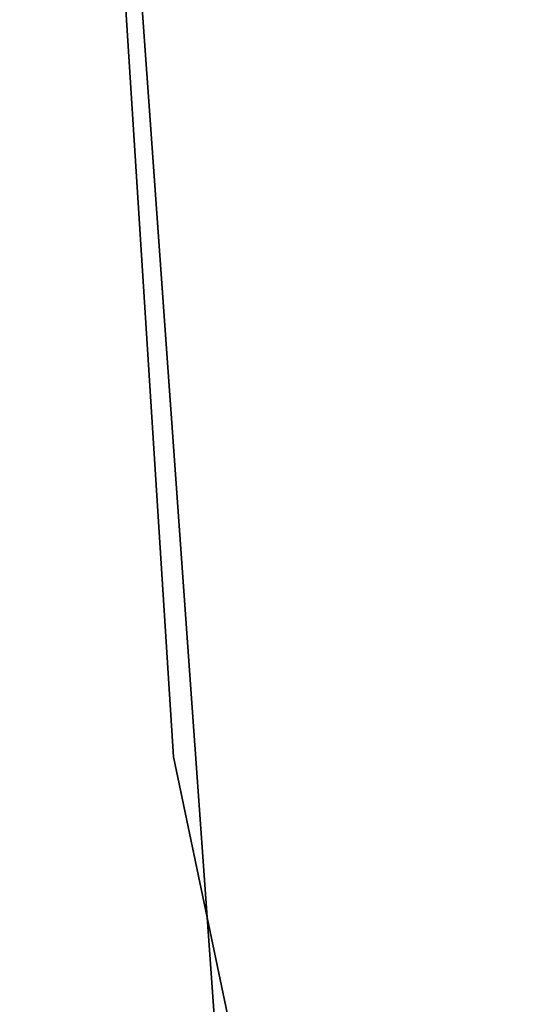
# Model space of a CAD drawing. Header units: millimetres. Extents: x 0.3 to 65.3, y -48.3 to 46.8.
# Tile 54 of 256: x 7.962 to 8.26, y -20.949 to -20.368. Entities that reach past the tile are written whole.
import ezdxf

# ---------------------------------------------------------------- set-up
doc = ezdxf.new("R2010")
doc.units = ezdxf.units.MM
doc.header["$LTSCALE"] = 25.4
doc.layers.get('0').update_dxf_attribs({"true_color": 0xff5454})

# ---------------------------------------------------------------- blocks, each defined once
blk = doc.blocks.new('NICO-9517.STL')
at = {"color": 7, "true_color": 0xffffff}
mesh = blk.add_polyface(dxfattribs=at)
corners = [(7.82586, -17.24327, 20.71142), (8.05287, -20.803, 18.01142), (8.05287, -20.803, 20.71142), (7.82586, -17.24327, 18.01142)]
mesh.append_faces([[corners[k] for k in face] for face in [(0, 1, 2), (1, 0, 3)]], dxfattribs={"vtx0": -1, "color": 7})
mesh = blk.add_polyface(dxfattribs=at)
corners = [(7.82511, -17.4361, 135.21141), (8.07958, -20.99397, 132.51141), (8.07958, -20.99397, 135.21141), (7.82511, -17.4361, 132.51141)]
mesh.append_faces([[corners[k] for k in face] for face in [(0, 1, 2), (1, 0, 3)]], dxfattribs={"vtx0": -1, "color": 7})
mesh = blk.add_polyface(dxfattribs=at)
corners = [(8.05287, -20.803, 20.71142), (8.78418, -24.29419, 18.01142), (8.78418, -24.29419, 20.71142), (8.05287, -20.803, 18.01142)]
mesh.append_faces([[corners[k] for k in face] for face in [(0, 1, 2), (1, 0, 3)]], dxfattribs={"vtx0": -1, "color": 7})

msp = doc.modelspace()

# ---------------------------------------------------------------- block references
at = {"color": 0}
msp.add_blockref('NICO-9517.STL', (0, 0), dxfattribs=at)

doc.saveas('drawing.dxf')
